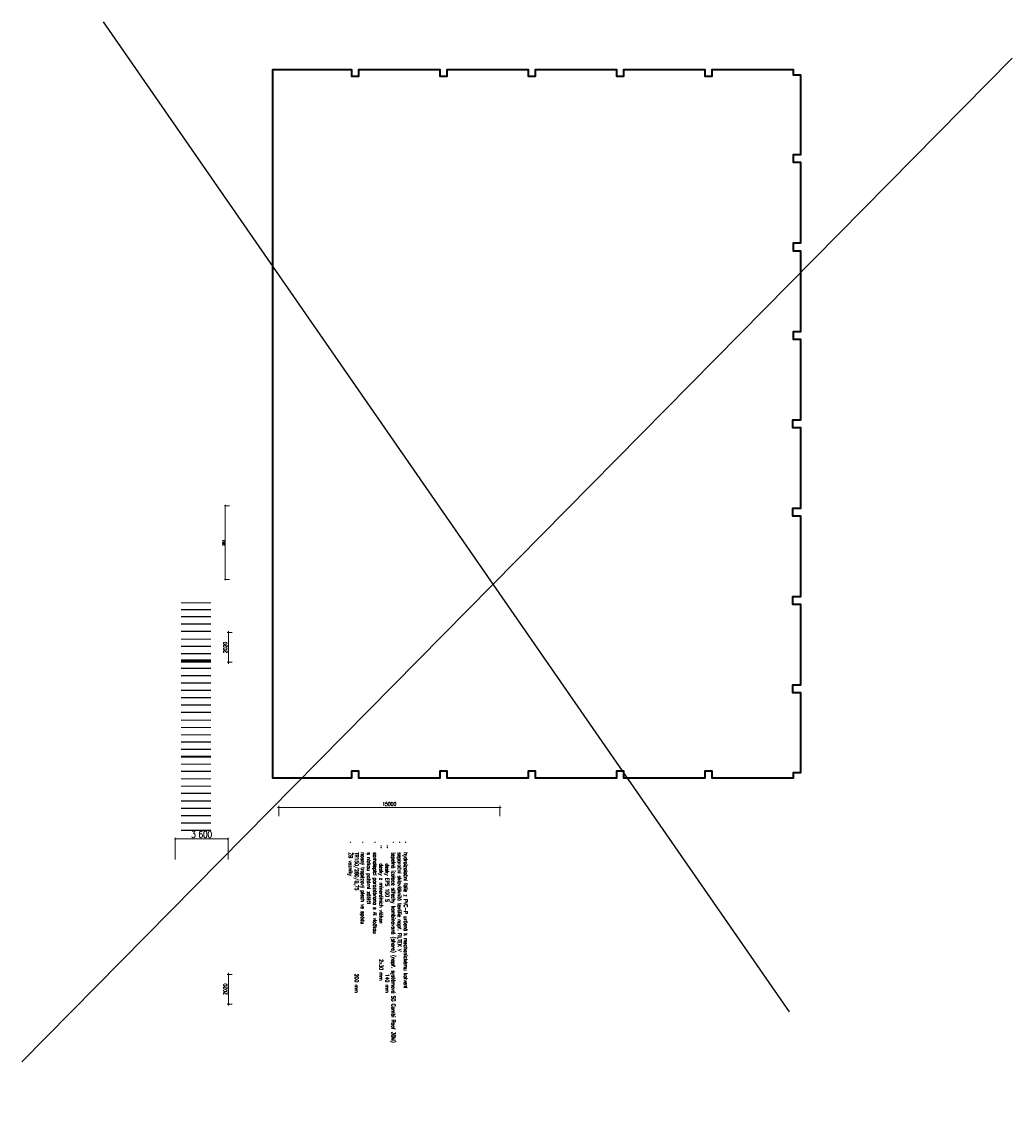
# Model space of a CAD drawing. Header units: millimetres. Extents: x -156521 to 298750130, y -256155368 to 337239.
# Tile 43 of 74: x -156521 to -89241, y -46991 to 26661. Entities that reach past the tile are written whole.
import ezdxf
from ezdxf.lldxf.tags import DXFTag

# ---------------------------------------------------------------- set-up
doc = ezdxf.new("R2010")
doc.units = ezdxf.units.MM
for name, color, linetype in [('IN_BLOKY_OSTATNI', 252, 'Continuous'), ('IN_BLOKY_ZT', 161, 'Continuous'), ('IN_BP_BOURACI PRACE', 40, 'Continuous'), ('IN_BP_SRAFA', 50, 'Continuous'), ('IN_C_CARKOVANA', 7, 'DASHED'), ('IN_C_CERCHOVANA', 7, 'DIVIDE'), ('IN_DŘEVO', 36, 'Continuous'), ('IN_HELP', 6, 'Continuous'), ('IN_LEGENDA_M', 3, 'Continuous'), ('IN_MODUL_SYSTEM', 6, 'DASHDOT'), ('IN_NS_BLOKY_ZT', 20, 'Continuous'), ('IN_NS_CARKOVANA', 20, 'DASHED'), ('IN_NS_CERCHOVAMA', 20, 'DIVIDE'), ('IN_NS_OSA', 20, 'DASHDOT'), ('IN_NS_TENKA', 20, 'Continuous'), ('IN_NS_VYPLNE OTVORU', 20, 'Continuous'), ('IN_RAZITKO', 7, 'Continuous'), ('IN_TEXT', 7, 'Continuous'), ('IN_VYPLNE OTVORU', 151, 'Continuous'), ('IN_VYROBKY', 3, 'Continuous'), ('KATASTR', 116, 'Continuous')]:
    doc.layers.add(name, color=color, linetype=linetype)
for name, color, linetype, lineweight in [('IN_C_OSA', 6, 'DASHDOT', 18), ('IN_C_STENKA', 161, 'Continuous', 13), ('IN_C_STREDNI', 201, 'Continuous', 25), ('IN_C_TENKA', 7, 'Continuous', 18), ('IN_C_TLUSTA', 5, 'Continuous', 40), ('IN_HELP PLOCHY', 140, 'Continuous', 40), ('IN_IZOLACE', 251, 'IZOLACE', 5), ('IN_KOTY', 4, 'Continuous', 13), ('IN_KOTY_VYSKOVE', 4, 'Continuous', 13), ('IN_NS_TLUSTA', 1, 'Continuous', 60), ('IN_SRAFY', 8, 'Continuous', 9)]:
    doc.layers.add(name, color=color, linetype=linetype, lineweight=lineweight)
doc.styles.add('Koty', font='romand.shx', dxfattribs={"width": 0.8})
doc.styles.add('Revit_ISOCP', font='isocp___.ttf', dxfattribs={"height": 225.321888})
doc.styles.add('ROMAND', font='romand.shx', dxfattribs={"width": 0.85})
tags = doc.linetypes.add('DASHDOT', pattern=[0.5, 0.25, -0.125, 0, -0.125]).pattern_tags.tags
tags[10:11] = [DXFTag(74, 4), DXFTag(75, 0), DXFTag(340, '0'), DXFTag(46, 0.0), DXFTag(50, 0.0), DXFTag(44, 0.0), DXFTag(45, 0.0)]
tags[8:9] = [DXFTag(74, 4), DXFTag(75, 0), DXFTag(340, '0'), DXFTag(46, 0.0), DXFTag(50, 0.0), DXFTag(44, 0.0), DXFTag(45, 0.0)]
tags[6:7] = [DXFTag(74, 4), DXFTag(75, 0), DXFTag(340, '0'), DXFTag(46, 0.0), DXFTag(50, 0.0), DXFTag(44, 0.0), DXFTag(45, 0.0)]
tags[4:5] = [DXFTag(74, 4), DXFTag(75, 0), DXFTag(340, '0'), DXFTag(46, 0.0), DXFTag(50, 0.0), DXFTag(44, 0.0), DXFTag(45, 0.0)]
tags = doc.linetypes.add('DASHED', pattern=[4.5, 3, -1.5]).pattern_tags.tags
tags[6:7] = [DXFTag(74, 4), DXFTag(75, 0), DXFTag(340, '0'), DXFTag(46, 0.0), DXFTag(50, 0.0), DXFTag(44, 0.0), DXFTag(45, 0.0)]
tags[4:5] = [DXFTag(74, 4), DXFTag(75, 0), DXFTag(340, '0'), DXFTag(46, 0.0), DXFTag(50, 0.0), DXFTag(44, 0.0), DXFTag(45, 0.0)]
tags = doc.linetypes.add('DIVIDE', pattern=[8, 3, -1.5, 0.25, -1.5, 0.25, -1.5]).pattern_tags.tags
tags[14:15] = [DXFTag(74, 4), DXFTag(75, 0), DXFTag(340, '0'), DXFTag(46, 0.0), DXFTag(50, 0.0), DXFTag(44, 0.0), DXFTag(45, 0.0)]
tags[12:13] = [DXFTag(74, 4), DXFTag(75, 0), DXFTag(340, '0'), DXFTag(46, 0.0), DXFTag(50, 0.0), DXFTag(44, 0.0), DXFTag(45, 0.0)]
tags[10:11] = [DXFTag(74, 4), DXFTag(75, 0), DXFTag(340, '0'), DXFTag(46, 0.0), DXFTag(50, 0.0), DXFTag(44, 0.0), DXFTag(45, 0.0)]
tags[8:9] = [DXFTag(74, 4), DXFTag(75, 0), DXFTag(340, '0'), DXFTag(46, 0.0), DXFTag(50, 0.0), DXFTag(44, 0.0), DXFTag(45, 0.0)]
tags[6:7] = [DXFTag(74, 4), DXFTag(75, 0), DXFTag(340, '0'), DXFTag(46, 0.0), DXFTag(50, 0.0), DXFTag(44, 0.0), DXFTag(45, 0.0)]
tags[4:5] = [DXFTag(74, 4), DXFTag(75, 0), DXFTag(340, '0'), DXFTag(46, 0.0), DXFTag(50, 0.0), DXFTag(44, 0.0), DXFTag(45, 0.0)]
tags = doc.linetypes.add('IZOLACE', pattern='A,0.0001,-0.1,[134,ltypeshp.shx,S=0.1,R=0,X=-0.1,Y=0],-0.2,[134,ltypeshp.shx,S=0.1,R=180,X=0.1,Y=0],-0.1', length=0.4001).pattern_tags.tags
tags[22:23] = [DXFTag(74, 4), DXFTag(75, 0), DXFTag(340, '0'), DXFTag(46, 0.0), DXFTag(50, 0.0), DXFTag(44, 0.0), DXFTag(45, 0.0)]
tags[4:5] = [DXFTag(74, 4), DXFTag(75, 0), DXFTag(340, '0'), DXFTag(46, 0.0), DXFTag(50, 0.0), DXFTag(44, 0.0), DXFTag(45, 0.0)]
doc.dimstyles.new('IN_100_revit', dxfattribs={"dimscale": 2, "dimtxt": 225.321888, "dimasz": 80, "dimexe": 40, "dimexo": 50, "dimgap": 40, "dimtad": 1, "dimtoh": 1, "dimdec": 4, "dimdsep": 46, "dimlunit": 6, "dimtxsty": 'Revit_ISOCP', "dimblk": 'ARCHTICK', "dimcen": 0.09, "dimclrd": 172, "dimclre": 172, "dimclrt": 7, "dimadec": 0, "dimazin": 0, "dimtfac": 1, "dimtdec": 4, "dimtofl": 0, "dimtmove": 1, "dimatfit": 3, "dimfxl": 1, "dimtolj": 1, "dimtzin": 0, "dimarcsym": 0})
doc.dimstyles.new('IP 1_100', dxfattribs={"dimscale": 100, "dimtxt": 2.5, "dimasz": 2, "dimexe": 1, "dimexo": 1, "dimgap": 1, "dimtad": 1, "dimtoh": 1, "dimdec": 0, "dimzin": 0, "dimdsep": 46, "dimtxsty": 'ROMAND', "dimblk": 'ARCHTICK', "dimcen": 0.09, "dimclrt": 7, "dimadec": 0, "dimazin": 0, "dimtfac": 1, "dimtdec": 4, "dimtofl": 0, "dimtmove": 2, "dimatfit": 3, "dimfxl": 1, "dimtolj": 1, "dimtzin": 0, "dimarcsym": 0})

# ---------------------------------------------------------------- blocks, each defined once
blk = doc.blocks.new('_ArchTick')
at = {"color": 0, "linetype": 'ByBlock', "lineweight": 13, "transparency": 33554687, "const_width": 0.15}
blk.add_lwpolyline([(-0.5, -0.5), (0.5, 0.5)], dxfattribs=at)
blk = doc.blocks.new('*25')
at = {"layer": 'IN_KOTY', "color": 172, "transparency": 16777216}
for p, q in [((-146098, -30230), (-146098, -28750)), ((-142498, -28830), (-146098, -28830)), ((-142498, -30230), (-142498, -28750))]:
    blk.add_line(p, q, dxfattribs=at)
at = {"layer": 'IN_KOTY', "color": 172, "transparency": 16777216, "xscale": 160, "yscale": 160, "zscale": 160, "rotation": 180}
blk.add_blockref('_ArchTick', (-146098, -28830), dxfattribs=at)
at = {"layer": 'IN_KOTY', "color": 172, "transparency": 16777216, "xscale": 160, "yscale": 160, "zscale": 160}
blk.add_blockref('_ArchTick', (-142498, -28830), dxfattribs=at)
at = {"layer": 'IN_KOTY', "color": 7, "transparency": 16777216, "insert": (-144298, -28525), "char_height": 450.6, "width": 1222.66, "attachment_point": 5, "style": 'Koty'}
blk.add_mtext('\\A1;3\xa0600', dxfattribs=at)
blk = doc.blocks.new('*26')
at = {"layer": 'IN_KOTY', "transparency": 16777216}
for p, q in [((-123954, -26691), (-139154, -26691)), ((-139054, -27291), (-139054, -26591)), ((-124054, -27291), (-124054, -26591))]:
    blk.add_line(p, q, dxfattribs=at)
at = {"layer": 'IN_KOTY', "transparency": 16777216, "xscale": 100, "yscale": 100, "zscale": 100, "rotation": 180}
blk.add_blockref('_ArchTick', (-139054, -26691), dxfattribs=at)
at = {"layer": 'IN_KOTY', "transparency": 16777216, "xscale": 100, "yscale": 100, "zscale": 100}
blk.add_blockref('_ArchTick', (-124054, -26691), dxfattribs=at)
at = {"layer": 'IN_KOTY', "color": 7, "transparency": 16777216, "insert": (-131554, -26466), "char_height": 250, "width": 784.77, "attachment_point": 5, "style": 'ROMAND'}
blk.add_mtext('\\A1;15000', dxfattribs=at)
blk = doc.blocks.new('*27')
at = {"layer": 'IN_KOTY', "transparency": 16777216}
for p, q in [((-142474, -14721), (-142474, -16941)), ((-142225, -14821), (-142574, -14821)), ((-142225, -16841), (-142574, -16841))]:
    blk.add_line(p, q, dxfattribs=at)
at = {"layer": 'IN_KOTY', "transparency": 16777216, "xscale": 100, "yscale": 100, "zscale": 100}
for p, rotation in [((-142474, -14821), 90), ((-142474, -16841), 270)]:
    blk.add_blockref('_ArchTick', p, dxfattribs=dict(at, rotation=rotation))
at = {"layer": 'IN_KOTY', "color": 7, "transparency": 16777216, "insert": (-142699, -15831), "char_height": 250, "width": 640.82, "attachment_point": 5, "rotation": 90, "style": 'ROMAND'}
blk.add_mtext('\\A1;2020', dxfattribs=at)
blk = doc.blocks.new('*28')
at = {"layer": 'IN_KOTY', "transparency": 16777216}
for p, q in [((-142399, -6208), (-142749, -6208)), ((-142699, -6158), (-142699, -11269)), ((-142399, -11219), (-142749, -11219))]:
    blk.add_line(p, q, dxfattribs=at)
at = {"layer": 'IN_KOTY', "transparency": 16777216, "xscale": 50, "yscale": 50, "zscale": 50}
for p, rotation in [((-142699, -6208), 90), ((-142699, -11219), 270)]:
    blk.add_blockref('_ArchTick', p, dxfattribs=dict(at, rotation=rotation))
at = {"layer": 'IN_KOTY', "color": 7, "transparency": 16777216, "insert": (-142811, -8714), "char_height": 125, "width": 287.77, "attachment_point": 5, "rotation": 90, "style": 'ROMAND'}
blk.add_mtext('\\A1;5011', dxfattribs=at)
blk = doc.blocks.new('*29')
at = {"layer": 'IN_KOTY', "transparency": 16777216}
for p, q in [((-142225, -38031), (-142574, -38031)), ((-142474, -37931), (-142474, -40151)), ((-142225, -40051), (-142574, -40051))]:
    blk.add_line(p, q, dxfattribs=at)
at = {"layer": 'IN_KOTY', "transparency": 16777216, "xscale": 100, "yscale": 100, "zscale": 100}
for p, rotation in [((-142474, -38031), 90), ((-142474, -40051), 270)]:
    blk.add_blockref('_ArchTick', p, dxfattribs=dict(at, rotation=rotation))
at = {"layer": 'IN_KOTY', "color": 7, "transparency": 16777216, "insert": (-142699, -39041), "char_height": 250, "width": 640.82, "attachment_point": 5, "rotation": 90, "style": 'ROMAND'}
blk.add_mtext('\\A1;2020', dxfattribs=at)

msp = doc.modelspace()

# ---------------------------------------------------------------- linework, layer by layer
at = {"layer": 'IN_BLOKY_OSTATNI', "transparency": 33554687}
for p, q in [((-144679.70288, -28259.48641), (-145679.70288, -28259.48641)), ((-143679.70288, -28259.48641), (-144679.70288, -28259.48641))]:
    msp.add_line(p, q, dxfattribs=at)
at = {"layer": 'IN_BLOKY_ZT', "transparency": 33554687}
for p, q in [((-144679.70288, -27759.48641), (-145679.70288, -27759.48641)), ((-143679.70288, -27759.48641), (-144679.70288, -27759.48641))]:
    msp.add_line(p, q, dxfattribs=at)
at = {"layer": 'IN_BP_BOURACI PRACE', "transparency": 33554687}
for p, q in [((-144679.70288, -27259.48641), (-145679.70288, -27259.48641)), ((-143679.70288, -27259.48641), (-144679.70288, -27259.48641))]:
    msp.add_line(p, q, dxfattribs=at)
at = {"layer": 'IN_BP_SRAFA', "transparency": 33554687}
for p, q in [((-144679.70288, -26759.48641), (-145679.70288, -26759.48641)), ((-143679.70288, -26759.48641), (-144679.70288, -26759.48641))]:
    msp.add_line(p, q, dxfattribs=at)
at = {"layer": 'IN_C_CARKOVANA', "transparency": 33554687}
for p, q in [((-144679.70288, -26259.48641), (-145679.70288, -26259.48641)), ((-143679.70288, -26259.48641), (-144679.70288, -26259.48641))]:
    msp.add_line(p, q, dxfattribs=at)
at = {"layer": 'IN_C_CERCHOVANA', "transparency": 33554687}
for p, q in [((-144679.70288, -25759.48641), (-145679.70288, -25759.48641)), ((-143679.70288, -25759.48641), (-144679.70288, -25759.48641))]:
    msp.add_line(p, q, dxfattribs=at)
at = {"layer": 'IN_C_OSA', "ltscale": 50, "transparency": 33554687}
for p, q in [((-144679.70288, -25259.48641), (-145679.70288, -25259.48641)), ((-143679.70288, -25259.48641), (-144679.70288, -25259.48641))]:
    msp.add_line(p, q, dxfattribs=at)
at = {"layer": 'IN_C_STENKA', "transparency": 33554687}
for p, q in [((-144679.70288, -24759.48641), (-145679.70288, -24759.48641)), ((-143679.70288, -24759.48641), (-144679.70288, -24759.48641))]:
    msp.add_line(p, q, dxfattribs=at)
at = {"layer": 'IN_C_STREDNI', "transparency": 33554687}
for p, q in [((-144679.70288, -24259.48641), (-145679.70288, -24259.48641)), ((-143679.70288, -24259.48641), (-144679.70288, -24259.48641))]:
    msp.add_line(p, q, dxfattribs=at)
at = {"layer": 'IN_C_TENKA', "transparency": 33554687}
for p, q in [((-144679.70288, -15259.48641), (-145679.70288, -15259.48641)), ((-143679.70288, -15259.48641), (-144679.70288, -15259.48641)), ((-144679.70288, -23759.48641), (-145679.70288, -23759.48641)), ((-143679.70288, -23759.48641), (-144679.70288, -23759.48641))]:
    msp.add_line(p, q, dxfattribs=at)
at = {"layer": 'IN_C_TLUSTA', "transparency": 33554687}
for p, q in [((-144679.70288, -23259.48641), (-145679.70288, -23259.48641)), ((-143679.70288, -23259.48641), (-144679.70288, -23259.48641))]:
    msp.add_line(p, q, dxfattribs=at)
at = {"layer": 'IN_DŘEVO', "transparency": 33554687}
for p, q in [((-144679.70288, -22759.48641), (-145679.70288, -22759.48641)), ((-143679.70288, -22759.48641), (-144679.70288, -22759.48641))]:
    msp.add_line(p, q, dxfattribs=at)
at = {"layer": 'IN_HELP', "transparency": 33554687}
for p, q in [((-144679.70288, -22259.48641), (-145679.70288, -22259.48641)), ((-143679.70288, -22259.48641), (-144679.70288, -22259.48641))]:
    msp.add_line(p, q, dxfattribs=at)
for points in [[(-104363.26861, -40575.58928), (-150965.50901, 26660.62525)], [(-89240.68752, 24193.24123), (-156520.74286, -43968.24259)], [(-89240.68752, 24193.24123), (-156520.74286, -43968.24259)]]:
    msp.add_lwpolyline(points, dxfattribs=at)
at = {"layer": 'IN_HELP PLOCHY', "transparency": 33554687}
msp.add_lwpolyline([(-103789.30198, -24338.99334), (-104119.30198, -24338.99334), (-104119.30198, -24718.99334), (-109619.30198, -24718.99334), (-109619.30198, -24238.99334), (-110119.30198, -24238.99334), (-110119.30198, -24718.99334), (-115619.30198, -24718.99334), (-115619.30198, -24238.99334), (-116119.30198, -24238.99334), (-116119.30198, -24718.99334), (-121619.30198, -24718.99334), (-121619.30198, -24238.99334), (-122119.30198, -24238.99334), (-122119.30198, -24718.99334), (-127619.30198, -24718.99334), (-127619.30198, -24238.99334), (-128119.30198, -24238.99334), (-128119.30198, -24718.99334), (-133619.30198, -24718.99334), (-133619.30198, -24238.99334), (-134119.30198, -24238.99334), (-134119.30198, -24718.99334), (-139469.30198, -24718.99334), (-139469.30198, 23411.00666), (-134119.30198, 23411.00666), (-134119.30198, 22961.00666), (-133619.30198, 22961.00666), (-133619.30198, 23411.00666), (-128119.30198, 23411.00666), (-128119.30198, 22961.00666), (-127619.30198, 22961.00666), (-127619.30198, 23411.00666), (-122119.30198, 23411.00666), (-122119.30198, 22961.00666), (-121619.30198, 22961.00666), (-121619.30198, 23411.00666), (-116119.30198, 23411.00666), (-116119.30198, 22961.00666), (-115619.30198, 22961.00666), (-115619.30198, 23411.00666), (-110119.30198, 23411.00666), (-110119.30198, 22961.00666), (-109619.30198, 22961.00666), (-109619.30198, 23411.00666), (-104119.30198, 23411.00666), (-104119.30198, 23061.00666), (-103619.30198, 23061.00666), (-103619.30198, 17611.00666), (-104119.30198, 17611.00666), (-104119.30198, 17111.00666), (-103619.30198, 17111.00666), (-103619.30198, 11611.00666), (-104119.30198, 11611.00666), (-104119.30198, 11111.00666), (-103619.30198, 11111.00666), (-103619.30198, 5611.00666), (-104119.30198, 5611.00666), (-104119.30198, 5111.00666), (-103619.30198, 5111.00666), (-103619.30198, -388.99334), (-104169.30198, -388.99334), (-104169.30198, -888.99334), (-103619.30198, -888.99334), (-103619.30198, -6388.99334), (-104169.30198, -6388.99334), (-104169.30198, -6888.99334), (-103619.30198, -6888.99334), (-103619.30198, -12388.99334), (-104169.30198, -12388.99334), (-104169.30198, -12888.99334), (-103619.30198, -12888.99334), (-103619.30198, -18388.99334), (-104169.30198, -18388.99334), (-104169.30198, -18888.99334), (-103619.30198, -18888.99334), (-103619.30198, -24338.99334)], close=True, dxfattribs=at)
msp.add_lwpolyline([(-103789.30198, -24338.99334), (-104119.30198, -24338.99334), (-104119.30198, -24718.99334), (-109619.30198, -24718.99334), (-109619.30198, -24238.99334), (-110119.30198, -24238.99334), (-110119.30198, -24718.99334), (-115619.30198, -24718.99334), (-115619.30198, -24238.99334), (-116119.30198, -24238.99334), (-116119.30198, -24718.99334), (-121619.30198, -24718.99334), (-121619.30198, -24238.99334), (-122119.30198, -24238.99334), (-122119.30198, -24718.99334), (-127619.30198, -24718.99334), (-127619.30198, -24238.99334), (-128119.30198, -24238.99334), (-128119.30198, -24718.99334), (-133619.30198, -24718.99334), (-133619.30198, -24238.99334), (-134119.30198, -24238.99334), (-134119.30198, -24718.99334), (-139469.30198, -24718.99334), (-139469.30198, 23411.00666), (-134119.30198, 23411.00666), (-134119.30198, 22961.00666), (-133619.30198, 22961.00666), (-133619.30198, 23411.00666), (-128119.30198, 23411.00666), (-128119.30198, 22961.00666), (-127619.30198, 22961.00666), (-127619.30198, 23411.00666), (-122119.30198, 23411.00666), (-122119.30198, 22961.00666), (-121619.30198, 22961.00666), (-121619.30198, 23411.00666), (-116119.30198, 23411.00666), (-116119.30198, 22961.00666), (-115619.30198, 22961.00666), (-115619.30198, 23411.00666), (-110119.30198, 23411.00666), (-110119.30198, 22961.00666), (-109619.30198, 22961.00666), (-109619.30198, 23411.00666), (-104119.30198, 23411.00666), (-104119.30198, 23061.00666), (-103619.30198, 23061.00666), (-103619.30198, 17611.00666), (-104119.30198, 17611.00666), (-104119.30198, 17111.00666), (-103619.30198, 17111.00666), (-103619.30198, 11611.00666), (-104119.30198, 11611.00666), (-104119.30198, 11111.00666), (-103619.30198, 11111.00666), (-103619.30198, 5611.00666), (-104119.30198, 5611.00666), (-104119.30198, 5111.00666), (-103619.30198, 5111.00666), (-103619.30198, -388.99334), (-104169.30198, -388.99334), (-104169.30198, -888.99334), (-103619.30198, -888.99334), (-103619.30198, -6388.99334), (-104169.30198, -6388.99334), (-104169.30198, -6888.99334), (-103619.30198, -6888.99334), (-103619.30198, -12388.99334), (-104169.30198, -12388.99334), (-104169.30198, -12888.99334), (-103619.30198, -12888.99334), (-103619.30198, -18388.99334), (-104169.30198, -18388.99334), (-104169.30198, -18888.99334), (-103619.30198, -18888.99334), (-103619.30198, -24338.99334)], close=True, dxfattribs=at)
at = {"layer": 'IN_IZOLACE', "transparency": 33554687}
for p, q in [((-144679.70288, -21759.48641), (-145679.70288, -21759.48641)), ((-143679.70288, -21759.48641), (-144679.70288, -21759.48641))]:
    msp.add_line(p, q, dxfattribs=at)
at = {"layer": 'IN_KOTY', "transparency": 33554687}
for p, q in [((-144679.70288, -21259.48641), (-145679.70288, -21259.48641)), ((-143679.70288, -21259.48641), (-144679.70288, -21259.48641))]:
    msp.add_line(p, q, dxfattribs=at)
at = {"layer": 'IN_KOTY_VYSKOVE', "transparency": 33554687}
for p, q in [((-144679.70288, -20759.48641), (-145679.70288, -20759.48641)), ((-143679.70288, -20759.48641), (-144679.70288, -20759.48641))]:
    msp.add_line(p, q, dxfattribs=at)
at = {"layer": 'IN_LEGENDA_M', "transparency": 33554687}
for p, q in [((-144679.70288, -20259.48641), (-145679.70288, -20259.48641)), ((-143679.70288, -20259.48641), (-144679.70288, -20259.48641))]:
    msp.add_line(p, q, dxfattribs=at)
at = {"layer": 'IN_MODUL_SYSTEM', "transparency": 33554687}
for p, q in [((-144679.70288, -19759.48641), (-145679.70288, -19759.48641)), ((-143679.70288, -19759.48641), (-144679.70288, -19759.48641))]:
    msp.add_line(p, q, dxfattribs=at)
at = {"layer": 'IN_NS_BLOKY_ZT', "transparency": 33554687}
for p, q in [((-144679.70288, -19259.48641), (-145679.70288, -19259.48641)), ((-143679.70288, -19259.48641), (-144679.70288, -19259.48641))]:
    msp.add_line(p, q, dxfattribs=at)
at = {"layer": 'IN_NS_CARKOVANA', "transparency": 33554687}
for p, q in [((-144679.70288, -18759.48641), (-145679.70288, -18759.48641)), ((-143679.70288, -18759.48641), (-144679.70288, -18759.48641))]:
    msp.add_line(p, q, dxfattribs=at)
at = {"layer": 'IN_NS_CERCHOVAMA', "transparency": 33554687}
for p, q in [((-144679.70288, -18259.48641), (-145679.70288, -18259.48641)), ((-143679.70288, -18259.48641), (-144679.70288, -18259.48641))]:
    msp.add_line(p, q, dxfattribs=at)
at = {"layer": 'IN_NS_OSA', "transparency": 33554687}
for p, q in [((-144679.70288, -17759.48641), (-145679.70288, -17759.48641)), ((-143679.70288, -17759.48641), (-144679.70288, -17759.48641))]:
    msp.add_line(p, q, dxfattribs=at)
at = {"layer": 'IN_NS_TENKA', "transparency": 33554687}
for p, q in [((-144679.70288, -17259.48641), (-145679.70288, -17259.48641)), ((-143679.70288, -17259.48641), (-144679.70288, -17259.48641))]:
    msp.add_line(p, q, dxfattribs=at)
at = {"layer": 'IN_NS_TLUSTA', "transparency": 33554687}
for p, q in [((-144679.70288, -16759.48641), (-145679.70288, -16759.48641)), ((-143679.70288, -16759.48641), (-144679.70288, -16759.48641))]:
    msp.add_line(p, q, dxfattribs=at)
at = {"layer": 'IN_NS_VYPLNE OTVORU', "transparency": 33554687}
for p, q in [((-144679.70288, -16259.48641), (-145679.70288, -16259.48641)), ((-143679.70288, -16259.48641), (-144679.70288, -16259.48641))]:
    msp.add_line(p, q, dxfattribs=at)
at = {"layer": 'IN_RAZITKO', "transparency": 33554687}
for p, q in [((-144679.70288, -15759.48641), (-145679.70288, -15759.48641)), ((-143679.70288, -15759.48641), (-144679.70288, -15759.48641))]:
    msp.add_line(p, q, dxfattribs=at)
at = {"layer": 'IN_SRAFY', "transparency": 33554687}
for points in [[(-144679.70288, -12803.07953), (-145679.70288, -12803.07953)], [(-143679.70288, -12803.07953), (-144679.70288, -12803.07953)]]:
    msp.add_lwpolyline(points, dxfattribs=at)
at = {"layer": 'IN_TEXT', "transparency": 33554687}
for p, q in [((-144679.70288, -14759.48641), (-145679.70288, -14759.48641)), ((-143679.70288, -14759.48641), (-144679.70288, -14759.48641))]:
    msp.add_line(p, q, dxfattribs=at)
at = {"layer": 'IN_VYPLNE OTVORU', "transparency": 33554687}
for p, q in [((-144679.70288, -14259.48641), (-145679.70288, -14259.48641)), ((-143679.70288, -14259.48641), (-144679.70288, -14259.48641))]:
    msp.add_line(p, q, dxfattribs=at)
at = {"layer": 'IN_VYROBKY', "transparency": 33554687}
for p, q in [((-144679.70288, -13759.48641), (-145679.70288, -13759.48641)), ((-143679.70288, -13759.48641), (-144679.70288, -13759.48641))]:
    msp.add_line(p, q, dxfattribs=at)
at = {"layer": 'KATASTR', "transparency": 33554687}
for points in [[(-144679.70288, -13281.28297), (-145679.70288, -13281.28297)], [(-143679.70288, -13281.28297), (-144679.70288, -13281.28297)]]:
    msp.add_lwpolyline(points, dxfattribs=at)

# ---------------------------------------------------------------- texts
at = {"layer": 'IN_TEXT', "linetype": 'ByBlock', "transparency": 33554687, "insert": (-130309.60544, -28999.08037), "char_height": 250, "width": 11143.234399, "attachment_point": 1, "rotation": 270, "style": 'Koty'}
msp.add_mtext('\\pi-750,l750,t750;{\\fSymbol|b0|i0|c2|p18;·^I}hydroizolační fólie z PVC-P určená k mechanickému kotvení \\P{\\fSymbol|b0|i0|c2|p18;·^I}separační sklovláknitá textilie např. FILTEK V\\P{\\fSymbol|b0|i0|c2|p18;·^I}tepelná izolace střechy kombinovaná (shora) (např. systémová SG Combi Roof 30M)\\P\\pi-1250,l1500,t1500,5000,6000,7000,8000,9000;{\\fSymbol|b0|i0|c2|p18;··^I}desky EPS 100 S^I^I^I^I^I140 mm\\P\\pt1500,6000,7000,8000;{\\fSymbol|b0|i0|c2|p18;··^I}desky z minerálních vláken^I^I^I2x30 mm\\P\\pi-750,l750,t750;{\\fSymbol|b0|i0|c2|p18;·^I}samolepící parozábrana s Al vložkou\\P^Is nízkou požární zátěží\\P{\\fSymbol|b0|i0|c2|p18;·^I}nosný trapézový plech ve spádu \\P\\pt750,4000,5000,6000,7000,8000,9000;^ITR150/280/0,75^I^I^I^I^I^I200 mm\\P\\pt750;{\\fSymbol|b0|i0|c2|p18;·^I}ŽB vazníky', dxfattribs=at)

# ---------------------------------------------------------------- dimensions: what is measured, and where the dimension line sits
at = {"layer": 'IN_KOTY', "transparency": 33554687}
for base, p1, p2, angle, dimstyle, override, picture, middle in [((-142698.54475, -11219.25968), (-141925.39163, -6208.30773), (-140979.58562, -11219.25968), 270, 'IP 1_100', {"dimscale": 50, "dimtxt": 2.5, "dimasz": 1, "dimexe": 1, "dimexo": 3, "dimgap": 1, "dimtad": 1, "dimtih": 0, "dimdec": 0, "dimlfac": 1, "dimzin": 0, "dimlunit": 2, "dimpost": '', "dimtxsty": 'ROMAND', "dimblk": 'ArchTick', "dimse1": 0, "dimse2": 0, "dimsd2": 0, "dimclrd": 0, "dimclre": 0, "dimclrt": 7, "dimaunit": 0, "dimadec": 0, "dimazin": 0, "dimtol": 0, "dimtp": 0, "dimtm": 0, "dimtmove": 2}, '*28', (-142811.04475, -8713.78371)), ((-142474.09093, -16841.03776), (-141925.39163, -14821.03776), (-141925.39163, -16841.03776), 270, 'IP 1_100', {"dimscale": 100, "dimtxt": 2.5, "dimasz": 1, "dimexe": 1, "dimexo": 3, "dimgap": 1, "dimtad": 1, "dimtih": 0, "dimdec": 0, "dimlfac": 1, "dimzin": 0, "dimlunit": 2, "dimpost": '', "dimtxsty": 'ROMAND', "dimblk": 'ArchTick', "dimse1": 0, "dimse2": 0, "dimsd2": 0, "dimclrd": 0, "dimclre": 0, "dimclrt": 7, "dimaunit": 0, "dimadec": 0, "dimazin": 0, "dimtol": 0, "dimtp": 0, "dimtm": 0, "dimtmove": 2}, '*27', (-142699.09093, -15831.03776)), ((-139053.85247, -26691.25176), (-124053.85247, -28157.9825), (-139053.85247, -28097.9825), 180, 'IP 1_100', {"dimscale": 100, "dimtxt": 2.5, "dimasz": 1, "dimexe": 1, "dimexo": 3, "dimgap": 1, "dimtad": 1, "dimtih": 0, "dimdec": 0, "dimlfac": 1, "dimzin": 0, "dimlunit": 2, "dimpost": '', "dimtxsty": 'ROMAND', "dimblk": 'ArchTick', "dimse1": 0, "dimse2": 0, "dimsd2": 0, "dimclrd": 0, "dimclre": 0, "dimclrt": 7, "dimaunit": 0, "dimadec": 0, "dimazin": 0, "dimtol": 0, "dimtp": 0, "dimtm": 0, "dimtmove": 2}, '*26', (-131553.85247, -26466.25176)), ((-146098.20318, -28830.09297), (-142498.20318, -30848.3259), (-146098.20318, -30848.3259), 180, 'IN_100_revit', {"dimscale": 2, "dimtxt": 225.321888, "dimasz": 80, "dimexe": 40, "dimexo": 150, "dimgap": 40, "dimtad": 1, "dimtih": 0, "dimdec": 4, "dimlfac": 1, "dimzin": 8, "dimlunit": 6, "dimpost": '', "dimtxsty": 'Koty', "dimblk": 'ArchTick', "dimse1": 0, "dimse2": 0, "dimsd2": 0, "dimclrd": 172, "dimclre": 172, "dimclrt": 7, "dimaunit": 0, "dimadec": 0, "dimazin": 0, "dimtol": 0, "dimtp": 0, "dimtm": 0, "dimtmove": 1}, '*25', (-144298.20318, -28524.77108)), ((-142474.09093, -40050.64819), (-141925.39163, -38030.64819), (-141925.39163, -40050.64819), 270, 'IP 1_100', {"dimscale": 100, "dimtxt": 2.5, "dimasz": 1, "dimexe": 1, "dimexo": 3, "dimgap": 1, "dimtad": 1, "dimtih": 0, "dimdec": 0, "dimlfac": 1, "dimzin": 0, "dimlunit": 2, "dimpost": '', "dimtxsty": 'ROMAND', "dimblk": 'ArchTick', "dimse1": 0, "dimse2": 0, "dimsd2": 0, "dimclrd": 0, "dimclre": 0, "dimclrt": 7, "dimaunit": 0, "dimadec": 0, "dimazin": 0, "dimtol": 0, "dimtp": 0, "dimtm": 0, "dimtmove": 2}, '*29', (-142699.09093, -39040.64819))]:
    dim = msp.add_linear_dim(base=base, p1=p1, p2=p2, angle=angle, dimstyle=dimstyle, override=override, dxfattribs=at)
    dim.commit()
    dim.dimension.update_dxf_attribs({"geometry": picture, "text_midpoint": middle})

doc.saveas('drawing.dxf')
